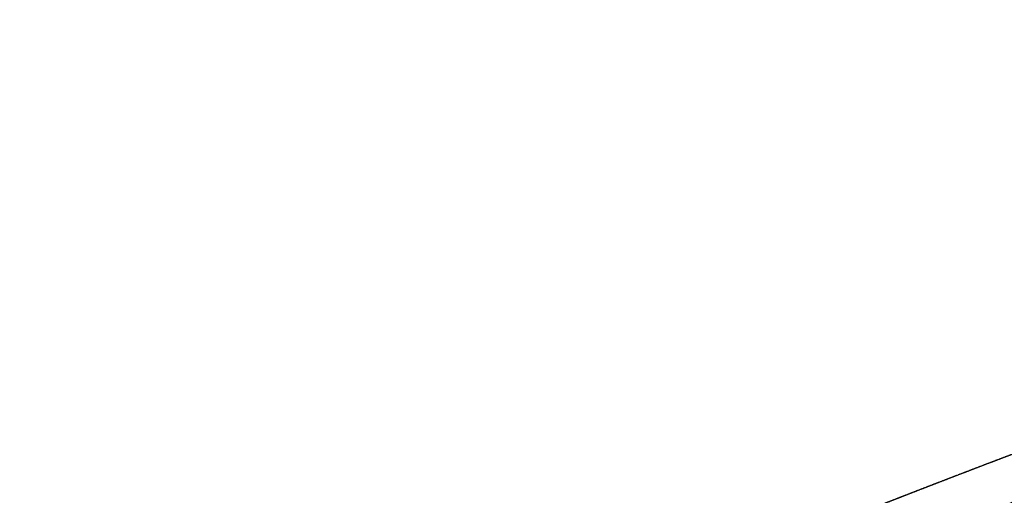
# Model space of a CAD drawing. Header units: millimetres. Extents: x 98667 to 994031, y -2704 to 533009.
# Tile 192 of 256: x 640217 to 653388, y 365876 to 372241. Entities that reach past the tile are written whole.
import ezdxf

# ---------------------------------------------------------------- set-up
doc = ezdxf.new("R2010")
doc.units = ezdxf.units.MM
for name, pattern in [('AP03000E0$0$HIDDEN', [9.525, 6.35, -3.175]), ('AP9340000$SP00000G0$0$CENTER', [50.8, 31.75, -6.35, 6.35, -6.35]), ('sp00000g0$0$CENTER', [50.8, 31.75, -6.35, 6.35, -6.35])]:
    doc.linetypes.add(name, pattern=pattern)
doc.layers.add('AP03000E0$0$A-GLAZ-FULL-EXTR', color=2, linetype='Continuous', lineweight=20)
doc.layers.add('AP03000E0$0$A-WALL-FNSH', color=1, linetype='Continuous', lineweight=15)
doc.layers.add('AP03000E0$0$A-Slab Edge Guide', color=55, linetype='Continuous', lineweight=15, plot=False)
doc.layers.add('AP9340000$SP00000G0$0$S-GRID', color=8, linetype='AP9340000$SP00000G0$0$CENTER')
doc.layers.add('sp00000g0$0$S-GRID', color=1, linetype='sp00000g0$0$CENTER')

msp = doc.modelspace()

# ---------------------------------------------------------------- linework, layer by layer
at = {"layer": 'AP03000E0$0$A-GLAZ-FULL-EXTR', "color": 251, "linetype": 'Continuous'}
msp.add_arc((717502, 197719), 179339, 89.99555, 114.84719, dxfattribs=at)
at = {"layer": 'AP03000E0$0$A-Slab Edge Guide', "color": 251, "linetype": 'AP03000E0$0$HIDDEN'}
msp.add_arc((717516, 197696), 180466, 89.99998, 131.00001, dxfattribs=at)
at = {"layer": 'AP03000E0$0$A-WALL-FNSH', "color": 251, "linetype": 'AP03000E0$0$HIDDEN'}
for radius in [179866, 179861, 179716]:
    msp.add_arc((717516, 197696), radius, 89.99998, 131.00001, dxfattribs=at)
at = {"layer": 'AP9340000$SP00000G0$0$S-GRID', "color": 251, "ltscale": 0.01}
msp.add_arc((717516, 197696), 180466, 105.05505, 113.73557, dxfattribs=at)
at = {"layer": 'sp00000g0$0$S-GRID', "color": 251}
msp.add_arc((717516, 197696), 180466, 90, 130.99999, dxfattribs=at)

doc.saveas('drawing.dxf')
